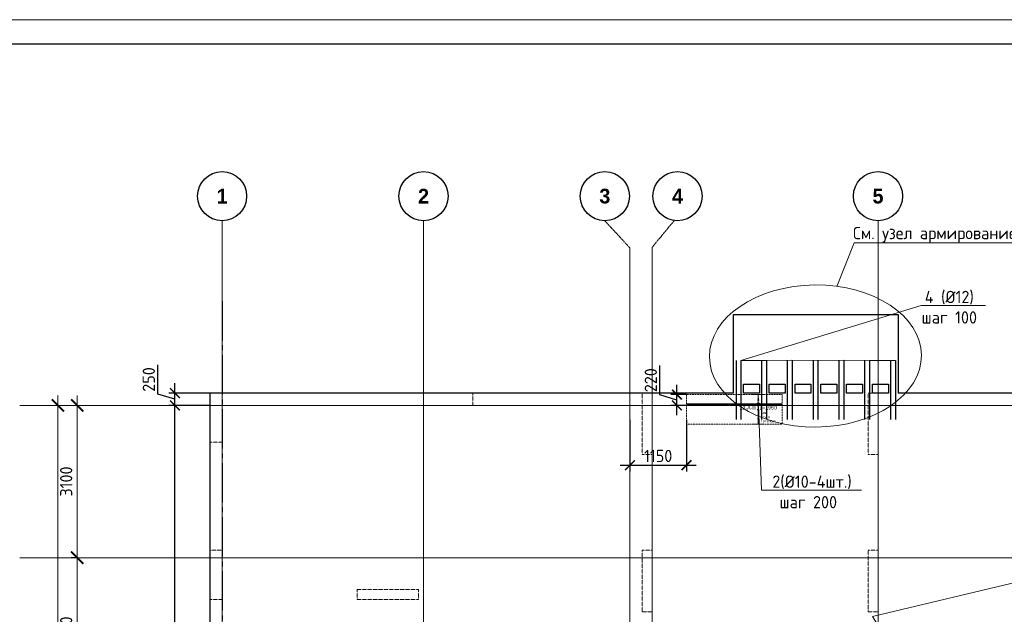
# Model space of a CAD drawing. Header units: millimetres. Extents: x -42044588 to 856694, y -806701 to 941911.
# Tile 47 of 256: x -107455 to -87416, y -419124 to -407019. Entities that reach past the tile are written whole.
import ezdxf
from ezdxf import colors
from ezdxf.entities.mleader import LeaderData, LeaderLine
from ezdxf.enums import TextEntityAlignment as Align
from ezdxf.math import Vec2, Vec3

# ---------------------------------------------------------------- set-up
doc = ezdxf.new("R2010")
doc.units = ezdxf.units.MM
doc.set_wipeout_variables(frame=1)
for name, pattern in [('01 Штриховая _4 мм_', [6, 3.5, -2.5]), ('______5', [1100, 800, -100, 100, -100]), ('DASHED', [7, 5, -2, 0]), ('GOST2.303 4', [7, 5, -2, 0]), ('осевая', [50.8, 31.75, -6.35, 6.35, -6.35])]:
    doc.linetypes.add(name, pattern=pattern)
for name, color, linetype, lineweight in [('907Сл Осевые', 1, 'Continuous', 0), ('RAZMER', 100, 'Continuous', 15), ('АрмСтер', 2, 'Continuous', 50), ('контур распр. стерхней', 2, 'GOST2.303 4', 20), ('Оси', 40, '______5', 18), ('Перекрытие ж_бетон', 1, 'Continuous', 30), ('подоснова', 151, 'Continuous', 5), ('РАЗМЕРЫ', 1, 'Continuous', 9), ('ТОНКИЕ', 7, 'Continuous', 9)]:
    doc.layers.add(name, color=color, linetype=linetype, lineweight=lineweight)
doc.layers.add('АрмСтер_атрибуты', color=2, linetype='Continuous', lineweight=0, plot=False)
doc.layers.add('Колонна_ бетон', color=7, linetype='Continuous', lineweight=50, true_color=0xb4b496)
doc.layers.add('ТОЛСТЫЕ_ОСНОВНЫЕ', color=6, linetype='Continuous')
doc.styles.add('Century Gothic', font='GOTHIC.TTF')
doc.styles.add('GOST-2.304_Type-B', font='GOST_Common.ttf')
doc.styles.get("Standard").update_dxf_attribs({"font": 'arial.ttf'})
doc.styles.add('Аннотативный', font='arial.ttf')
doc.dimstyles.new('СПДС', dxfattribs={"dimscale": 100, "dimtxt": 2.5, "dimasz": 2, "dimexe": 1.25, "dimexo": 0, "dimtad": 1, "dimdec": 0, "dimrnd": 5, "dimtxsty": 'GOST-2.304_Type-B', "dimblk": 'ARCHTICK', "dimcen": 2.5, "dimdle": 2, "dimclrd": 1, "dimclre": 1, "dimclrt": 1, "dimadec": 0, "dimazin": 2, "dimtfac": 0.75, "dimtdec": 0, "dimtmove": 1, "dimatfit": 3, "dimfxl": 0, "dimtolj": 1, "dimarcsym": 0})

# ---------------------------------------------------------------- blocks, each defined once
blk = doc.blocks.new('*U6686')
at = {"layer": 'ТОЛСТЫЕ_ОСНОВНЫЕ', "color": 6}
blk.add_lwpolyline([(20, 5), (886, 5), (886, 415), (20, 415)], close=True, dxfattribs=at)
at = {"layer": 'ТОНКИЕ'}
blk.add_lwpolyline([(0, 0), (891, 0), (891, 420), (0, 420)], close=True, dxfattribs=at)
blk = doc.blocks.new('_ArchTick')
at = {"color": 0, "linetype": 'ByBlock', "const_width": 0.15}
blk.add_lwpolyline([(-0.5, -0.5), (0.5, 0.5)], dxfattribs=at)
blk = doc.blocks.new('*D6709')
at = {"color": 1, "lineweight": -2, "transparency": 16777216}
for p, q in [((-89046, -342901), (-89046, -326101)), ((-89266, -326301), (-88921, -326301)), ((-89046, -342701), (-89171, -342701))]:
    blk.add_line(p, q, dxfattribs=at)
at = {"layer": 'DEFPOINTS', "color": 0, "transparency": 16777216}
for p in [(-89266, -326301), (-89046, -326301), (-89046, -342701)]:
    blk.add_point(p, dxfattribs=at)
at = {"color": 1, "lineweight": -2, "transparency": 16777216, "xscale": 250, "yscale": 250, "zscale": 250}
for p, rotation in [((-89046, -326301), 90), ((-89046, -342701), 270)]:
    blk.add_blockref('_ArchTick', p, dxfattribs=dict(at, rotation=rotation))
at = {"color": 1, "transparency": 16777216, "insert": (-89271, -334259), "char_height": 250, "width": 104166.67, "attachment_point": 5, "rotation": 90, "style": 'GOST-2.304_Type-B'}
blk.add_mtext('\\A1;16400', dxfattribs=at)
blk = doc.blocks.new('NSY101')
at = {"color": 0, "linetype": 'ByBlock', "lineweight": -2}
blk.add_circle((0, 0), 50, dxfattribs=at)
blk = doc.blocks.new('СЛОЖНЫЙ_ОБЪЕКТ_0')
at = {"layer": 'Оси', "color": 16, "linetype": 'Continuous', "lineweight": 25, "transparency": 33554687, "xscale": 9.999999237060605, "yscale": 9.999999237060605, "zscale": 9.999999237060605}
blk.add_blockref('NSY101', (8813, -989), dxfattribs=at)
at = {"layer": 'Оси', "color": 16, "linetype": 'Continuous', "lineweight": 25, "transparency": 33554687, "insert": (8813, -989), "char_height": 300, "width": 385, "attachment_point": 5, "style": 'Century Gothic'}
blk.add_mtext('\\A1;{\\fCentury Gothic|i0|b1;\\H300.000000;\\W1.000000;\\C16;2}\\P', dxfattribs=at)
blk = doc.blocks.new('СЛОЖНЫЙ_ОБЪЕКТ_1')
at = {"layer": 'Оси', "color": 16, "linetype": 'Continuous', "lineweight": 25, "transparency": 33554687, "xscale": 9.999999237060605, "yscale": 9.999999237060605, "zscale": 9.999999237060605}
blk.add_blockref('NSY101', (18063, -989), dxfattribs=at)
at = {"layer": 'Оси', "color": 16, "linetype": 'Continuous', "lineweight": 25, "transparency": 33554687, "insert": (18063, -989), "char_height": 300, "width": 385, "attachment_point": 5, "style": 'Century Gothic'}
blk.add_mtext('\\A1;{\\fCentury Gothic|i0|b1;\\H300.000000;\\W1.000000;\\C16;5}\\P', dxfattribs=at)
blk = doc.blocks.new('СЛОЖНЫЙ_ОБЪЕКТ_43')
at = {"layer": 'Оси', "color": 16, "linetype": 'Continuous', "lineweight": 25, "transparency": 33554687, "xscale": 9.999999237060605, "yscale": 9.999999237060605, "zscale": 9.999999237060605}
blk.add_blockref('NSY101', (5133, -989), dxfattribs=at)
at = {"layer": 'Оси', "color": 16, "linetype": 'Continuous', "lineweight": 25, "transparency": 33554687, "insert": (5133, -989), "char_height": 300, "width": 385, "attachment_point": 5, "style": 'Century Gothic'}
blk.add_mtext('\\A1;{\\fCentury Gothic|i0|b1;\\H300.000000;\\W1.000000;\\C16;1}\\P', dxfattribs=at)
blk = doc.blocks.new('СЛОЖНЫЙ_ОБЪЕКТ_44')
at = {"layer": 'Оси', "color": 16, "linetype": 'Continuous', "lineweight": 25, "transparency": 33554687, "xscale": 9.999999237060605, "yscale": 9.999999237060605, "zscale": 9.999999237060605}
blk.add_blockref('NSY101', (12503, -989), dxfattribs=at)
at = {"layer": 'Оси', "color": 16, "linetype": 'Continuous', "lineweight": 25, "transparency": 33554687, "insert": (12503, -989), "char_height": 300, "width": 385, "attachment_point": 5, "style": 'Century Gothic'}
blk.add_mtext('\\A1;{\\fCentury Gothic|i0|b1;\\H300.000000;\\W1.000000;\\C16;3}\\P', dxfattribs=at)
blk = doc.blocks.new('СЛОЖНЫЙ_ОБЪЕКТ_45')
at = {"layer": 'Оси', "color": 16, "linetype": 'Continuous', "lineweight": 25, "transparency": 33554687, "xscale": 9.999999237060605, "yscale": 9.999999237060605, "zscale": 9.999999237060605}
blk.add_blockref('NSY101', (13983, -989), dxfattribs=at)
at = {"layer": 'Оси', "color": 16, "linetype": 'Continuous', "lineweight": 25, "transparency": 33554687, "insert": (13983, -989), "char_height": 300, "width": 385, "attachment_point": 5, "style": 'Century Gothic'}
blk.add_mtext('\\A1;{\\fCentury Gothic|i0|b1;\\H300.000000;\\W1.000000;\\C16;4}\\P', dxfattribs=at)
blk = doc.blocks.new('*D6715')
at = {"color": 1, "lineweight": -2, "transparency": 16777216}
for p, q in [((-88653, -332601), (-88653, -329201)), ((-88653, -329401), (-88778, -329401)), ((-88653, -332401), (-88778, -332401))]:
    blk.add_line(p, q, dxfattribs=at)
at = {"layer": 'DEFPOINTS', "color": 0, "transparency": 16777216}
for p in [(-88653, -329401), (-88653, -329401), (-88653, -332401)]:
    blk.add_point(p, dxfattribs=at)
at = {"color": 1, "lineweight": -2, "transparency": 16777216, "xscale": 250, "yscale": 250, "zscale": 250}
for p, rotation in [((-88653, -329401), 90), ((-88653, -332401), 270)]:
    blk.add_blockref('_ArchTick', p, dxfattribs=dict(at, rotation=rotation))
at = {"color": 1, "transparency": 16777216, "insert": (-88878, -330926), "char_height": 250, "width": 83333.33, "attachment_point": 5, "rotation": 90, "style": 'GOST-2.304_Type-B'}
blk.add_mtext('\\A1;3000', dxfattribs=at)
blk = doc.blocks.new('*D6716')
at = {"color": 1, "lineweight": -2, "transparency": 16777216}
for p, q in [((-88653, -329601), (-88653, -326101)), ((-89077, -326301), (-88528, -326301)), ((-88653, -329401), (-88778, -329401))]:
    blk.add_line(p, q, dxfattribs=at)
at = {"layer": 'DEFPOINTS', "color": 0, "transparency": 16777216}
for p in [(-89077, -326301), (-88653, -326301), (-88653, -329401)]:
    blk.add_point(p, dxfattribs=at)
at = {"color": 1, "lineweight": -2, "transparency": 16777216, "xscale": 250, "yscale": 250, "zscale": 250}
for p, rotation in [((-88653, -326301), 90), ((-88653, -329401), 270)]:
    blk.add_blockref('_ArchTick', p, dxfattribs=dict(at, rotation=rotation))
at = {"color": 1, "transparency": 16777216, "insert": (-88878, -327851), "char_height": 250, "width": 83333.33, "attachment_point": 5, "rotation": 90, "style": 'GOST-2.304_Type-B'}
blk.add_mtext('\\A1;3100', dxfattribs=at)
blk = doc.blocks.new('*D5193')
at = {"layer": 'DEFPOINTS', "color": 0, "transparency": 16777216}
for p in [(-104296, -414871), (-103585, -414871), (-104003, -431271)]:
    blk.add_point(p, dxfattribs=at)
at = {"layer": 'РАЗМЕРЫ', "color": 1, "lineweight": -2, "transparency": 16777216}
for p, q in [((-104296, -431471), (-104296, -414671)), ((-103585, -414871), (-104421, -414871)), ((-104003, -431271), (-104421, -431271))]:
    blk.add_line(p, q, dxfattribs=at)
at = {"layer": 'РАЗМЕРЫ', "color": 1, "lineweight": -2, "transparency": 16777216, "xscale": 200, "yscale": 200, "zscale": 200}
for p, rotation in [((-104296, -414871), 90), ((-104296, -431271), 270)]:
    blk.add_blockref('_ArchTick', p, dxfattribs=dict(at, rotation=rotation))
at = {"layer": 'РАЗМЕРЫ', "color": 1, "lineweight": 0, "transparency": 16777216, "insert": (-104483, -423071), "char_height": 250, "attachment_point": 5, "rotation": 90, "style": 'GOST-2.304_Type-B'}
blk.add_mtext('\\A1;16400', dxfattribs=at)
blk = doc.blocks.new('*D5194')
at = {"layer": 'DEFPOINTS', "color": 0, "transparency": 16777216}
for p in [(-104296, -414621), (-103585, -414621), (-103585, -414871)]:
    blk.add_point(p, dxfattribs=at)
at = {"layer": 'РАЗМЕРЫ', "color": 1, "lineweight": -2, "transparency": 16777216}
for p, q in [((-104640, -414643), (-104640, -414043)), ((-104296, -415071), (-104296, -414421)), ((-104296, -414746), (-104640, -414643)), ((-103585, -414621), (-104421, -414621)), ((-103585, -414871), (-104421, -414871))]:
    blk.add_line(p, q, dxfattribs=at)
at = {"layer": 'РАЗМЕРЫ', "color": 1, "lineweight": -2, "transparency": 16777216, "xscale": 200, "yscale": 200, "zscale": 200}
for p, rotation in [((-104296, -414621), 90), ((-104296, -414871), 270)]:
    blk.add_blockref('_ArchTick', p, dxfattribs=dict(at, rotation=rotation))
at = {"layer": 'РАЗМЕРЫ', "color": 1, "lineweight": 0, "transparency": 16777216, "insert": (-104827, -414343), "char_height": 250, "attachment_point": 5, "rotation": 90, "style": 'GOST-2.304_Type-B'}
blk.add_mtext('\\A1;250', dxfattribs=at)
blk = doc.blocks.new('подложка стн 1-го этажа')
at = {"layer": 'Колонна_ бетон', "color": 252, "linetype": 'DASHED', "lineweight": 0, "ltscale": 0.5, "true_color": 0x939598, "transparency": 33554687}
for p, q in [((7794, 22162, -200), (7794, 23162, -200)), ((7794, 23162, -200), (7794, 23162, -200)), ((7794, 23162, -200), (8044, 23162, -560)), ((8044, 23162, -560), (8044, 23162, -560)), ((8044, 23162, -400), (8044, 22162, -400)), ((16794, 23162, -200), (16594, 23162, -200)), ((16594, 23162, -200), (16594, 23162, -200)), ((16594, 23162, -200), (16594, 21912, -200)), ((16794, 23162, -200), (16794, 23162, -200)), ((16794, 21912, -200), (16794, 23162, -200)), ((21194, 23162, -200), (21194, 23162, -200)), ((21194, 21912, -200), (21194, 23162, -200)), ((21394, 23162, -200), (21194, 23162, -200)), ((21394, 23162, -200), (21394, 23162, -200)), ((21394, 23162, -200), (21394, 21912, -200)), ((10794, 22362, -200), (10794, 22362, -200)), ((10794, 22362, -200), (10794, 22162, -200)), ((10794, 22362, -200), (12044, 22362, -200)), ((12044, 22362, -200), (12044, 22362, -200)), ((12044, 22362, -200), (12044, 22162, -200)), ((8044, 22162, -200), (7794, 22162, -200)), ((7794, 22162, -200), (7794, 22162, -200)), ((8044, 22162, -200), (8044, 22162, -200)), ((10794, 22162, -200), (10794, 22162, -200)), ((10794, 22162, -200), (12044, 22162, -200)), ((12044, 22162, -200), (12044, 22162, -200)), ((16594, 21912, -200), (16794, 21912, -200)), ((16594, 21912, -200), (16594, 21912, -200)), ((16794, 21912, -200), (16794, 21912, -200)), ((21194, 21912, -200), (21194, 21912, -200)), ((21194, 21912, -200), (21394, 21912, -200)), ((21394, 21912, -200), (21394, 21912, -200))]:
    blk.add_line(p, q, dxfattribs=at)
at = {"layer": 'Колонна_ бетон', "color": 252, "linetype": 'DASHED', "lineweight": 0, "ltscale": 0.5, "true_color": 0x939598, "transparency": 33554687, "elevation": -560}
for points in [[(7794, 26362), (8044, 26362), (8044, 25362), (7794, 25362)], [(12144, 26362), (13144, 26362), (13144, 26112), (12144, 26112)], [(16594, 26362), (16794, 26362), (16794, 25112), (16594, 25112)], [(21194, 26362), (21394, 26362), (21394, 25112), (21194, 25112)]]:
    blk.add_lwpolyline(points, close=True, dxfattribs=at)
blk = doc.blocks.new('_None')
blk = doc.blocks.new('*U2310')
at = {"layer": 'РАЗМЕРЫ'}
for p, q in [((112, 200), (-112, 200)), ((112, -400), (-112, -400))]:
    blk.add_line(p, q, dxfattribs=at)
at = {"layer": 'РАЗМЕРЫ', "ltscale": 15}
blk.add_line((0, -400), (0, 200), dxfattribs=at)
at = {"layer": 'РАЗМЕРЫ'}
for points in [[(0, 200), (21, 75), (-21, 75)], [(0, -400), (21, -275), (-21, -275)]]:
    blk.add_solid(points, dxfattribs=at)
at = {"layer": 'АрмСтер_атрибуты', "color": 215, "ltscale": 15, "style": 'Аннотативный'}
for s, p in [('шаг', (51, -194)), ('Lр=', (50, -368)), ('n=', (51, -285))]:
    blk.add_text(s, height=50, dxfattribs=at).set_placement(p)
at = {"layer": 'АрмСтер_атрибуты', "color": 215, "style": 'Аннотативный'}
for tag, p, flags in [('ШАГ', (191, -194), 10), ('КОЛ', (138, -285), 8), ('ШИРИНА', (173, -368), 8)]:
    blk.add_attdef(tag, p, '', height=50, dxfattribs=dict(at, flags=flags))
at = {"layer": 'АрмСтер_атрибуты', "flags": 9}
for tag, p in [('МАССА', (-1034, -1010)), ('ОБОЗНАЧЕНИЕ', (-1034, -1124))]:
    blk.add_attdef(tag, p, '', height=75, dxfattribs=at)
at = {"linetype": 'Continuous', "lineweight": 0}
blk.add_wipeout([(35, 0), (28, 21), (11, 33), (-11, 33), (-28, 21), (-35, 0), (-28, -21), (-11, -33), (11, -33), (28, -21)], dxfattribs=at)
at = {"color": 0, "linetype": 'ByBlock', "lineweight": -2, "ltscale": 100}
blk.add_line((-1463, 0), (487, 0), dxfattribs=at)
at = {"layer": 'РАЗМЕРЫ'}
blk.add_circle((0, 0), 35, dxfattribs=at)
at = {"layer": 'АрмСтер_атрибуты', "style": 'Аннотативный', "flags": 8}
blk.add_attdef('ПОЗ', (110, 30), '', height=75, dxfattribs=at)
blk.add_attdef('НАИМЕНОВАНИЕ', text='', height=75, dxfattribs=at).set_placement((0, -29), align=Align.TOP_CENTER)
blk = doc.blocks.new('*D5971')
at = {"layer": '907Сл Осевые', "color": 1, "lineweight": -2, "transparency": 16777216}
for p, q in [((-94423, -414658), (-94423, -414058)), ((-94079, -415071), (-94079, -414451)), ((-94079, -414761), (-94423, -414658)), ((-93885, -414651), (-94204, -414651)), ((-93885, -414871), (-94204, -414871))]:
    blk.add_line(p, q, dxfattribs=at)
at = {"layer": 'DEFPOINTS', "color": 0, "transparency": 16777216}
for p in [(-94079, -414651), (-93885, -414651, 43150), (-93885, -414871, 43150)]:
    blk.add_point(p, dxfattribs=at)
at = {"layer": '907Сл Осевые', "color": 1, "lineweight": -2, "transparency": 16777216, "xscale": 200, "yscale": 200, "zscale": 200}
for p, rotation in [((-94079, -414651), 90), ((-94079, -414871), 270)]:
    blk.add_blockref('_ArchTick', p, dxfattribs=dict(at, rotation=rotation))
at = {"layer": '907Сл Осевые', "color": 1, "lineweight": 0, "transparency": 16777216, "insert": (-94610, -414358), "char_height": 250, "attachment_point": 5, "rotation": 90, "style": 'GOST-2.304_Type-B'}
blk.add_mtext('\\A1;220', dxfattribs=at)
blk = doc.blocks.new('*D5972')
at = {"layer": '907Сл Осевые', "color": 1, "lineweight": -2, "transparency": 16777216}
for p, q in [((-95035, -415164), (-95035, -416213)), ((-93885, -415164), (-93885, -416213)), ((-95235, -416088), (-93685, -416088))]:
    blk.add_line(p, q, dxfattribs=at)
at = {"layer": 'DEFPOINTS', "color": 0, "transparency": 16777216}
for p in [(-95035, -415164), (-93885, -415164, 43150), (-93885, -416088)]:
    blk.add_point(p, dxfattribs=at)
at = {"layer": '907Сл Осевые', "color": 1, "lineweight": -2, "transparency": 16777216, "xscale": 200, "yscale": 200, "zscale": 200, "rotation": 180}
blk.add_blockref('_ArchTick', (-95035, -416088), dxfattribs=at)
at = {"layer": '907Сл Осевые', "color": 1, "lineweight": -2, "transparency": 16777216, "xscale": 200, "yscale": 200, "zscale": 200}
blk.add_blockref('_ArchTick', (-93885, -416088), dxfattribs=at)
at = {"layer": '907Сл Осевые', "color": 1, "lineweight": 0, "transparency": 16777216, "insert": (-94460, -415900), "char_height": 250, "attachment_point": 5, "style": 'GOST-2.304_Type-B'}
blk.add_mtext('\\A1;1150', dxfattribs=at)
blk = doc.blocks.new('оси блок 2')
at = {"layer": 'Оси', "color": 16, "linetype": 'осевая', "lineweight": 0, "ltscale": 0.25, "transparency": 33554687}
for p, q in [((-85704.7, -322543), (-85704.7, -347930)), ((-81604.7, -322543), (-81604.7, -347914.1)), ((-72354.7, -322543), (-72354.7, -347914.1)), ((-77404.7, -323084.4), (-77404.7, -347462.5)), ((-76954.7, -323084.4), (-76954.7, -347468.4)), ((-89822.3, -326301.3), (-37238.5, -326301.3)), ((-89822.3, -329401.3), (-37238.5, -329401.3))]:
    blk.add_line(p, q, dxfattribs=at)
at = {"layer": 'Оси', "color": 16, "linetype": 'осевая', "lineweight": 0, "transparency": 33554687}
for p, q in [((-85704.7, -322543), (-85704.7, -323053.3)), ((-77915.3, -322543), (-77404.7, -323097.1)), ((-76505.3, -322543), (-76954.7, -323084.4))]:
    blk.add_line(p, q, dxfattribs=at)
at = {"layer": 'Оси', "color": 16, "linetype": 'Continuous', "lineweight": 25, "transparency": 33554687}
for name, p in [('СЛОЖНЫЙ_ОБЪЕКТ_43', (-90837.7, -321053.5)), ('СЛОЖНЫЙ_ОБЪЕКТ_0', (-90418.2, -321053.5)), ('СЛОЖНЫЙ_ОБЪЕКТ_44', (-90418.2, -321053.5)), ('СЛОЖНЫЙ_ОБЪЕКТ_45', (-90418.2, -321053.5)), ('СЛОЖНЫЙ_ОБЪЕКТ_1', (-90418.2, -321053.5))]:
    blk.add_blockref(name, p, dxfattribs=at)
for base, p1, p2, picture, middle in [((-89046, -326301.3), (-89046, -342701.3), (-89266.1, -326301.3), '*D6709', (-89046, -334259)), ((-88653.5, -326301.3), (-88653.5, -329401.3), (-89077, -326301.3), '*D6716', (-88653.5, -327851.3)), ((-88653.5, -329401.3), (-88653.5, -332401.3), (-88653.5, -329401.3), '*D6715', (-88653.5, -330926.5))]:
    dim = blk.add_linear_dim(base=base, p1=p1, p2=p2, angle=90, dimstyle='СПДС', override={"dimgap": 1})
    dim.commit()
    dim.dimension.update_dxf_attribs({"geometry": picture, "text_midpoint": middle, "dimtype": 160})

msp = doc.modelspace()

# ---------------------------------------------------------------- linework, layer by layer
at = {"layer": 'RAZMER', "lineweight": 30}
for points, elevation in [([(-91833.139, -413958.576), (-91833.18, -415158.576)], -359.982), ([(-91733.139, -413958.576), (-91733.18, -415158.576)], -359.982), ([(-91308.059, -413958.576), (-91308.1, -415158.576)], -360.071), ([(-91208.059, -413958.576), (-91208.1, -415158.576)], -360.071), ([(-90783.165, -413958.576), (-90783.207, -415158.576)], -359.947), ([(-90683.165, -413958.576), (-90683.207, -415158.576)], -359.947), ([(-90258.179, -413958.576), (-90258.22, -415158.576)], -359.929), ([(-90158.179, -413958.576), (-90158.22, -415158.576)], -359.929), ([(-89733.192, -413958.576), (-89733.234, -415158.576)], -360), ([(-89633.192, -413958.576), (-89633.234, -415158.576)], -360)]:
    msp.add_lwpolyline(points, dxfattribs=dict(at, elevation=elevation))
at = {"layer": 'контур распр. стерхней', "linetype": '01 Штриховая _4 мм_', "elevation": 43150}
msp.add_lwpolyline([(-91935.092, -415250.232), (-93885.093, -415250.232), (-93885.084, -414650.686), (-91935.083, -414650.686)], close=True, dxfattribs=at)
at = {"layer": 'Оси', "color": 16, "linetype": '______5', "lineweight": 25, "transparency": 33554687}
msp.add_line((-103335.275, -412747.408), (-103335.275, -436499.327), dxfattribs=at)
at = {"layer": 'Перекрытие ж_бетон'}
for p, q in [((-92925.275, -413020.687), (-89575.275, -413020.687)), ((-92925.275, -414620.686), (-92925.275, -413020.687)), ((-89575.275, -413020.687), (-89575.275, -414620.686))]:
    msp.add_line(p, q, dxfattribs=at)
for points, elevation in [([(-92400.288, -414620.686), (-92725.288, -414620.686), (-92725.288, -414440.686), (-92400.288, -414440.686)], 0.018), ([(-91875.208, -414620.686), (-92200.208, -414620.686), (-92200.208, -414440.686), (-91875.208, -414440.686)], -0.071), ([(-91350.315, -414620.686), (-91675.315, -414620.686), (-91675.315, -414440.686), (-91350.315, -414440.686)], 0.036), ([(-90825.328, -414620.686), (-91150.328, -414620.686), (-91150.328, -414440.686), (-90825.328, -414440.686)], 0.053), ([(-90300.341, -414620.686), (-90625.341, -414620.686), (-90625.341, -414440.686), (-90300.341, -414440.686)], 0.071), ([(-89775.355, -414620.686), (-90100.355, -414620.686), (-90100.355, -414440.686), (-89775.355, -414440.686)], 0.089)]:
    msp.add_lwpolyline(points, close=True, dxfattribs=dict(at, elevation=elevation))
for points in [[(-92925.275, -414620.686), (-92925.275, -414620.686), (-103585.275, -414620.686), (-103585.275, -431520.686)], [(-76335.275, -414620.686), (-89575.275, -414620.686)]]:
    msp.add_lwpolyline(points, dxfattribs=at)

# ---------------------------------------------------------------- block references
at = {"xscale": 100, "yscale": 100, "zscale": 100}
msp.add_blockref('*U6686', (-111078.223, -449018.639), dxfattribs=at)
msp.add_blockref('подложка стн 1-го этажа', (-111379.198, -440982.48, 560))
at = {"layer": 'РАЗМЕРЫ'}
msp.add_blockref('оси блок 2', (-17630.557, -88569.364), dxfattribs=at)

# ---------------------------------------------------------------- dimensions: what is measured, and where the dimension line sits
at = {"layer": 'РАЗМЕРЫ', "lineweight": 0}
for base, p1, p2, picture, middle in [((-104295.852, -414620.686), (-103585.275, -414870.686), (-103585.275, -414620.686), '*D5194', (-104827.102, -414580.061)), ((-104295.852, -414870.686), (-104003.063, -431270.686), (-103585.275, -414870.686), '*D5193', (-104483.352, -423070.686))]:
    dim = msp.add_linear_dim(base=base, p1=p1, p2=p2, angle=90, dimstyle='СПДС', override={"dimrnd": 5}, dxfattribs=at)
    dim.commit()
    dim.dimension.update_dxf_attribs({"geometry": picture, "text_midpoint": middle})

# ---------------------------------------------------------------- leaders
at = {"layer": 'подоснова', "color": 2, "ltscale": 0.3}
ml = msp.add_multileader_mtext('Standard', dxfattribs=at)
ml.set_content('\\pxi0.391,qc;{\\C80;См. узел армирование балконной плиты}', color=2, style='GOST-2.304_Type-B')
ml.set_leader_properties(color=256, linetype='ByLayer', lineweight=15)
ml.set_arrow_properties(name='NONE')
ml.build(insert=Vec2(0, 0))
ml.multileader.update_dxf_attribs({"text_left_attachment_type": 6, "text_right_attachment_type": 6, "dogleg_length": 0.1, "arrow_head_size": 18})
ctx = ml.context
ctx.base_point, ctx.char_height, ctx.arrow_head_size, ctx.landing_gap_size, ctx.plane_origin = Vec3(-90471.828, -411562.498), 250, 18, 20, Vec3(-97956.08, -411409.242)
ctx.left_attachment, ctx.right_attachment, ctx.text_align_type = 6, 6, 1
notes = []
notes.append((ctx, [(0, (1, 1, 0), (-90471.928, -411562.498), (1, 0), 0.1, [(0, [(-90821.829, -412447.151)], 0, [])])]))
ctx.mtext.insert, ctx.mtext.alignment, ctx.mtext.flow_direction = Vec3(-87461.866, -411237.498), 2, 5
ml = msp.add_multileader_mtext('Standard', dxfattribs=at)
ml.set_content('4 (%%C12)\\Pшаг 100', color=2, style='GOST-2.304_Type-B')
ml.set_leader_properties(color=256, linetype='ByLayer', lineweight=15)
ml.set_arrow_properties(name='NONE')
ml.build(insert=Vec2(0, 0))
ml.multileader.update_dxf_attribs({"text_left_attachment_type": 6, "text_right_attachment_type": 6, "dogleg_length": 0.1, "arrow_head_size": 18})
ctx = ml.context
ctx.base_point, ctx.char_height, ctx.arrow_head_size, ctx.landing_gap_size, ctx.plane_origin = Vec3(-89110.42, -412838.128, 359.911), 250, 18, 20, Vec3(-92612.798, -413251.369, 359.911)
ctx.left_attachment, ctx.right_attachment, ctx.text_align_type = 6, 6, 1
notes.append((ctx, [(0, (1, 1, 0), (-89110.52, -412838.128, 359.911), (1, 0), 0.1, [(6, [(-89633.192, -413958.576, 359.911), (-90158.179, -413958.576, 359.911), (-90697.45, -413952.974, 359.911), (-91208.059, -413958.576, 359.911), (-91747.516, -413952.974, 359.911), (-92258.125, -413958.576, 359.911), (-92775.377, -413958.576, 359.911)], 0, [])])]))
ctx.mtext.insert, ctx.mtext.alignment, ctx.mtext.flow_direction = Vec3(-88535.117, -412538.128, 359.911), 2, 5
ml = msp.add_multileader_mtext('Standard', dxfattribs=at)
ml.set_content('1 %%C12  А500С', color=2, style='GOST-2.304_Type-B')
ml.set_leader_properties(color=256, linetype='ByLayer', lineweight=15)
ml.set_arrow_properties(name='NONE')
ml.build(insert=Vec2(0, 0))
ml.multileader.update_dxf_attribs({"text_left_attachment_type": 6, "text_right_attachment_type": 6, "dogleg_length": 0.1, "arrow_head_size": 18})
ctx = ml.context
ctx.base_point, ctx.char_height, ctx.arrow_head_size, ctx.landing_gap_size, ctx.plane_origin = Vec3(-85940.996, -417744.516, 720), 250, 18, 20, Vec3(-94916.582, -416596.089, 720)
ctx.left_attachment, ctx.right_attachment, ctx.text_align_type = 6, 6, 1
notes.append((ctx, [(1, (1, 1, 0), (-84119.078, -417744.516, 720), (-1, 0), 0.1, [(6, [(-85068.284, -421452.386, 720), (-89043.529, -420877.508, 720), (-90095.18, -419165.097, 720)], 0, []), (3, [(-77543.82, -421171.039, 720), (-76699.429, -424003.276, 720), (-73877.766, -423854.347, 720), (-74475.178, -419577.902, 720), (-71415.446, -419010.479, 720)], 0, [])])]))
ctx.mtext.insert, ctx.mtext.alignment, ctx.mtext.flow_direction = Vec3(-85030.087, -417444.516, 720), 2, 5
for ctx, leaders in notes:
    for number, flags, end, landing, length, lines in leaders:
        leader = LeaderData()
        leader.index, (leader.has_last_leader_line, leader.has_dogleg_vector, leader.attachment_direction) = number, flags
        leader.last_leader_point, leader.dogleg_vector, leader.dogleg_length = Vec3(end), Vec3(landing), length
        for number, points, colour, breaks in lines:
            line = LeaderLine()
            line.index, line.vertices, line.color, line.breaks = number, Vec3.list(points), colors.encode_raw_color(colour), breaks
            leader.lines.append(line)
        ctx.leaders.append(leader)

# ---------------------------------------------------------------- next in the draw order: block references
at = {"layer": 'АрмСтер', "ltscale": 15}
ref = msp.add_blockref('*U2310', (-92422.584, -414850.686, 43150), dxfattribs=at)
ref.add_attrib('НАИМЕНОВАНИЕ', '12-A-III, L=1950', dxfattribs={"layer": 'АрмСтер_атрибуты', "height": 75, "style": 'Аннотативный', "flags": 8}).set_placement((-92422.584, -414880.025, 43150), align=Align.TOP_CENTER)
ref.add_attrib('КОЛ', '4.0', (-92284.535, -415135.811, 43150), dxfattribs={"layer": 'АрмСтер_атрибуты', "color": 215, "height": 50, "style": 'Аннотативный', "flags": 8})
ref.add_attrib('ШИРИНА', '600.0', (-92249.699, -415218.486, 43150), dxfattribs={"layer": 'АрмСтер_атрибуты', "color": 215, "height": 50, "style": 'Аннотативный', "flags": 8})

# ---------------------------------------------------------------- next in the draw order: linework, layer by layer
at = {"layer": 'RAZMER', "lineweight": 30}
for points, elevation in [([(-92875.377, -413958.576), (-92875.419, -415158.576)], -359.982), ([(-92775.377, -413958.576), (-92775.419, -415158.576)], -359.982), ([(-92358.125, -413958.576), (-92358.167, -415158.576)], -360), ([(-92258.125, -413958.576), (-92258.167, -415158.576)], -360)]:
    msp.add_lwpolyline(points, dxfattribs=dict(at, elevation=elevation))
at = {"layer": 'РАЗМЕРЫ'}
msp.add_ellipse((-91259.594, -413865.897, -360), major_axis=(2157.988, 16.605), ratio=0.670490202, dxfattribs=at)

# ---------------------------------------------------------------- next in the draw order: dimensions: what is measured, and where the dimension line sits
at = {"layer": '907Сл Осевые', "lineweight": 0}
dim = msp.add_linear_dim(base=(-94079.225, -414650.686), p1=(-93885.087, -414870.686, 43150), p2=(-93885.084, -414650.686, 43150), angle=90, dimstyle='СПДС', dxfattribs=at)
dim.commit()
dim.dimension.update_dxf_attribs({"geometry": '*D5971', "text_midpoint": (-94610.475, -414595.061)})
dim = msp.add_linear_dim(base=(-93885.092, -416087.907), p1=(-95035.275, -415163.913), p2=(-93885.092, -415163.93, 43150), dimstyle='СПДС', dxfattribs=at)
dim.commit()
dim.dimension.update_dxf_attribs({"geometry": '*D5972', "text_midpoint": (-94460.183, -415900.407)})

# ---------------------------------------------------------------- next in the draw order: leaders
at = {"layer": 'подоснова', "color": 2, "ltscale": 0.3}
ml = msp.add_multileader_mtext('Standard', dxfattribs=at)
ml.set_content(' 2(%%C10-4шт.)\\Pшаг 200', color=2, style='GOST-2.304_Type-B')
ml.set_leader_properties(color=256, linetype='ByLayer', lineweight=15)
ml.set_arrow_properties(name='NONE')
ml.build(insert=Vec2(0, 0))
ml.multileader.update_dxf_attribs({"text_left_attachment_type": 6, "text_right_attachment_type": 6, "dogleg_length": 0.1, "arrow_head_size": 18})
ctx = ml.context
ctx.base_point, ctx.char_height, ctx.arrow_head_size, ctx.landing_gap_size, ctx.plane_origin = Vec3(-92355.607, -416598.538), 250, 18, 20, Vec3(-101637.304, -411866.99)
ctx.left_attachment, ctx.right_attachment, ctx.text_align_type = 6, 6, 1
notes = []
notes.append((ctx, [(0, (1, 1, 0), (-92355.707, -416598.538), (1, 0), 0.1, [(0, [(-92420.262, -414850.686)], 0, [])])]))
ctx.mtext.insert, ctx.mtext.alignment, ctx.mtext.flow_direction = Vec3(-91405.304, -416298.538), 2, 5
for ctx, leaders in notes:
    for number, flags, end, landing, length, lines in leaders:
        leader = LeaderData()
        leader.index, (leader.has_last_leader_line, leader.has_dogleg_vector, leader.attachment_direction) = number, flags
        leader.last_leader_point, leader.dogleg_vector, leader.dogleg_length = Vec3(end), Vec3(landing), length
        for number, points, colour, breaks in lines:
            line = LeaderLine()
            line.index, line.vertices, line.color, line.breaks = number, Vec3.list(points), colors.encode_raw_color(colour), breaks
            leader.lines.append(line)
        ctx.leaders.append(leader)

doc.saveas('drawing.dxf')
